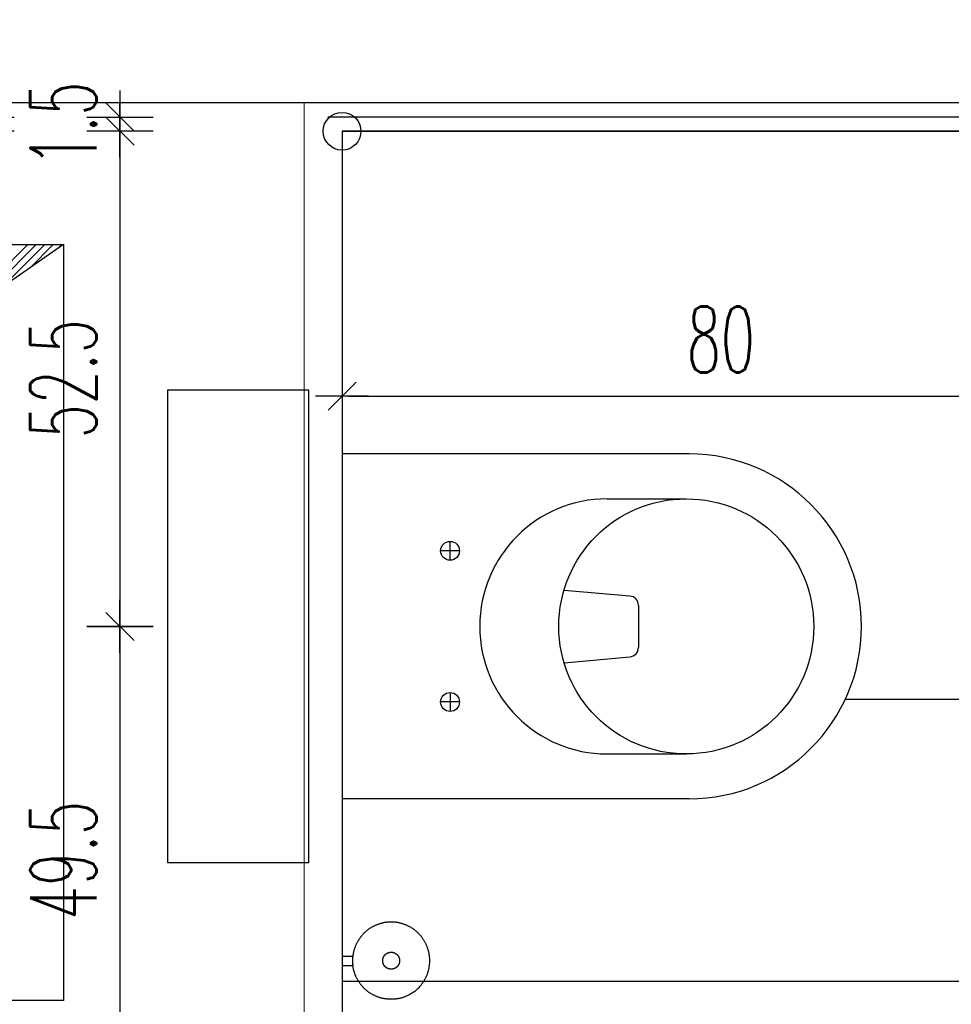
# Model space of a CAD drawing. Header units: centimetres. Extents: x -15121 to 30567, y -60641 to 0.
# Tile 138 of 256: x 6027 to 6126, y -24754 to -24650. Entities that reach past the tile are written whole.
import ezdxf

# ---------------------------------------------------------------- set-up
doc = ezdxf.new("R2010")
doc.units = ezdxf.units.CM
doc.header["$LTSCALE"] = 60
for name, color, linetype in [('AIKA podłoga wc cała', 2, 'Continuous'), ('AIKA podłoga wc pod meble', 8, 'Continuous'), ('AIKA sanitariaty', 7, 'Continuous'), ('AIKA TYNK', 5, 'Continuous'), ('AIKA widoki wymiarowanie', 7, 'Continuous'), ('AIKA widokowe', 7, 'Continuous'), ('AIKA ŚCIANA', 8, 'Continuous')]:
    doc.layers.add(name, color=color, linetype=linetype)
doc.layers.add('opisy', color=1, linetype='Continuous', lineweight=15)
doc.styles.add('wymiar', font='txt.shx', dxfattribs={"width": 0.6})
doc.dimstyles.new('Dwudziestka', dxfattribs={"dimtxt": 7, "dimasz": 0.7, "dimexe": 5, "dimexo": 0, "dimgap": 2.5, "dimtad": 1, "dimtoh": 1, "dimdec": 3, "dimrnd": 0.5, "dimdsep": 46, "dimtxsty": 'wymiar', "dimblk": 'znacznik', "dimcen": 0, "dimdle": 5, "dimse1": 1, "dimse2": 1, "dimclrd": 256, "dimclre": 256, "dimclrt": 256, "dimadec": 0, "dimazin": 0, "dimtfac": 0.4, "dimtdec": 3, "dimtix": 1, "dimtofl": 0, "dimtmove": 2, "dimatfit": 3, "dimldrblk": 'znacznik', "dimfxl": 1, "dimtolj": 1, "dimarcsym": 0})

# ---------------------------------------------------------------- blocks, each defined once
blk = doc.blocks.new('toaleta top')
at = {"layer": 'AIKA sanitariaty'}
for p, q in [((-18.25, 39.75), (-18.25, 3)), ((18.25, 39.75), (18.25, 3)), ((-13.5, 31.08), (-13.5, 39.45)), ((13.5, 31.08), (13.5, 39.45)), ((-2.22, 34.39), (2.22, 34.39)), ((-3.85, 26.52), (-3.22, 33.48)), ((3.85, 26.52), (3.22, 33.48)), ((-8, 15.44), (-8, 13.44)), ((8, 15.44), (8, 13.44)), ((-7, 14.44), (-9, 14.44)), ((7, 14.44), (9, 14.44)), ((-18.25, 3), (18.25, 3)), ((25, -0.5), (-25, -0.5)), ((-25, -0.5), (-25, -15.5)), ((25, -15.5), (25, -0.5)), ((-25, -15.5), (25, -15.5))]:
    blk.add_line(p, q, dxfattribs=at)
for centre, radius in [((0, 39.45), 13.5), ((-8, 14.44), 1), ((8, 14.44), 1)]:
    blk.add_circle(centre, radius, dxfattribs=at)
for centre, radius, start, end in [((0, 39.75), 18.25, 0, 180), ((-2.22, 33.39), 1, 90, 174.822), ((2.22, 33.39), 1, 5.178, 90), ((0, 31.08), 13.5, 180, 0)]:
    blk.add_arc(centre, radius, start, end, dxfattribs=at)
blk = doc.blocks.new('sl szczotka rzut')
at = {"layer": 'AIKA sanitariaty', "transparency": 33554610}
for p, q in [((22238.01, -28535.25), (22238.01, -28534.12)), ((22239.01, -28535.25), (22239.01, -28534.12)), ((22239.01, -28535.25), (22238.01, -28535.25))]:
    blk.add_line(p, q, dxfattribs=at)
for points in [[(22235.26, -28527.56), (22235.39, -28527.42), (22235.5, -28527.29), (22235.6, -28527.19), (22235.69, -28527.1), (22235.78, -28527.02), (22235.85, -28526.95), (22235.92, -28526.89), (22235.99, -28526.84), (22236.06, -28526.79), (22236.12, -28526.74), (22236.18, -28526.7), (22236.24, -28526.66), (22236.3, -28526.62), (22236.35, -28526.58), (22236.41, -28526.55), (22236.47, -28526.51), (22236.53, -28526.48), (22236.59, -28526.45), (22236.65, -28526.42), (22236.71, -28526.39), (22236.77, -28526.36), (22236.83, -28526.33), (22236.89, -28526.3), (22236.95, -28526.28), (22237.01, -28526.25), (22237.07, -28526.23), (22237.14, -28526.2), (22237.2, -28526.18), (22237.26, -28526.16), (22237.33, -28526.14), (22237.39, -28526.12), (22237.46, -28526.1), (22237.52, -28526.09), (22237.59, -28526.07), (22237.65, -28526.06), (22237.72, -28526.04), (22237.78, -28526.03), (22237.85, -28526.02), (22237.91, -28526.01), (22237.98, -28526), (22238.05, -28525.99), (22238.11, -28525.98), (22238.18, -28525.98), (22238.25, -28525.97), (22238.31, -28525.97), (22238.38, -28525.97), (22238.45, -28525.97), (22238.51, -28525.97), (22238.58, -28525.97), (22238.65, -28525.97), (22238.71, -28525.97), (22238.78, -28525.97), (22238.85, -28525.98), (22238.91, -28525.98), (22238.98, -28525.99), (22239.05, -28526), (22239.11, -28526.01), (22239.18, -28526.02), (22239.25, -28526.03), (22239.31, -28526.04), (22239.38, -28526.06), (22239.44, -28526.07), (22239.51, -28526.09), (22239.57, -28526.1), (22239.64, -28526.12), (22239.7, -28526.14), (22239.76, -28526.16), (22239.83, -28526.18), (22239.89, -28526.2), (22239.95, -28526.23), (22240.02, -28526.25), (22240.08, -28526.28), (22240.14, -28526.3), (22240.2, -28526.33), (22240.26, -28526.36), (22240.32, -28526.39), (22240.38, -28526.42), (22240.44, -28526.45), (22240.5, -28526.48), (22240.56, -28526.51), (22240.62, -28526.55), (22240.67, -28526.58), (22240.73, -28526.62), (22240.79, -28526.65), (22240.84, -28526.69), (22240.9, -28526.73), (22240.95, -28526.77), (22241, -28526.81), (22241.06, -28526.85), (22241.11, -28526.89), (22241.16, -28526.94), (22241.21, -28526.98), (22241.26, -28527.02), (22241.31, -28527.07), (22241.36, -28527.12), (22241.41, -28527.16), (22241.45, -28527.21), (22241.5, -28527.26), (22241.54, -28527.31), (22241.59, -28527.36), (22241.63, -28527.41), (22241.67, -28527.46), (22241.72, -28527.51), (22241.76, -28527.56), (22241.8, -28527.62), (22241.84, -28527.67), (22241.88, -28527.73), (22241.91, -28527.78), (22241.95, -28527.84), (22241.99, -28527.89), (22242.02, -28527.95), (22242.05, -28528.01), (22242.09, -28528.07), (22242.12, -28528.13), (22242.15, -28528.19), (22242.18, -28528.25), (22242.21, -28528.31), (22242.24, -28528.37), (22242.27, -28528.43), (22242.29, -28528.49), (22242.32, -28528.55), (22242.34, -28528.61), (22242.36, -28528.68), (22242.39, -28528.74), (22242.41, -28528.8), (22242.43, -28528.87), (22242.45, -28528.93), (22242.46, -28529), (22242.48, -28529.06), (22242.5, -28529.13), (22242.51, -28529.19), (22242.52, -28529.26), (22242.54, -28529.32), (22242.55, -28529.39), (22242.56, -28529.45), (22242.57, -28529.52), (22242.58, -28529.59), (22242.58, -28529.65), (22242.59, -28529.72), (22242.59, -28529.79), (22242.6, -28529.85), (22242.6, -28529.92), (22242.6, -28529.99), (22242.6, -28530.05), (22242.6, -28530.12), (22242.6, -28530.19), (22242.6, -28530.25), (22242.59, -28530.32), (22242.59, -28530.39), (22242.58, -28530.45), (22242.58, -28530.52), (22242.57, -28530.59), (22242.56, -28530.65), (22242.55, -28530.72), (22242.54, -28530.79), (22242.52, -28530.85), (22242.51, -28530.92), (22242.5, -28530.98), (22242.48, -28531.05), (22242.46, -28531.11), (22242.45, -28531.18), (22242.43, -28531.24), (22242.41, -28531.3), (22242.39, -28531.37), (22242.36, -28531.43), (22242.34, -28531.49), (22242.32, -28531.56), (22242.29, -28531.62), (22242.27, -28531.68), (22242.24, -28531.74), (22242.21, -28531.8), (22242.18, -28531.86), (22242.15, -28531.92), (22242.12, -28531.98), (22242.09, -28532.04), (22242.05, -28532.1), (22242.02, -28532.16), (22241.99, -28532.21), (22241.95, -28532.27), (22241.91, -28532.33), (22241.88, -28532.38), (22241.84, -28532.44), (22241.8, -28532.49), (22241.76, -28532.54), (22241.72, -28532.6), (22241.67, -28532.65), (22241.63, -28532.7), (22241.59, -28532.75), (22241.54, -28532.8), (22241.5, -28532.85), (22241.45, -28532.9), (22241.41, -28532.94), (22241.36, -28532.99), (22241.31, -28533.04), (22241.26, -28533.08), (22241.21, -28533.13), (22241.16, -28533.17), (22241.11, -28533.21), (22241.06, -28533.26), (22241, -28533.3), (22240.95, -28533.34), (22240.9, -28533.38), (22240.84, -28533.42), (22240.79, -28533.45), (22240.73, -28533.49), (22240.67, -28533.53), (22240.62, -28533.56), (22240.56, -28533.59), (22240.5, -28533.63), (22240.44, -28533.66), (22240.38, -28533.69), (22240.32, -28533.72), (22240.26, -28533.75), (22240.2, -28533.78), (22240.14, -28533.8), (22240.08, -28533.83), (22240.02, -28533.86), (22239.95, -28533.88), (22239.89, -28533.9), (22239.83, -28533.93), (22239.76, -28533.95), (22239.7, -28533.97), (22239.64, -28533.99), (22239.57, -28534), (22239.51, -28534.02), (22239.44, -28534.04), (22239.38, -28534.05), (22239.32, -28534.06), (22239.27, -28534.07), (22239.22, -28534.09), (22239.17, -28534.09), (22239.13, -28534.1), (22239.1, -28534.11), (22239.07, -28534.11), (22239.05, -28534.11), (22239.03, -28534.12), (22239.01, -28534.12), (22238.99, -28534.12), (22238.97, -28534.12), (22238.94, -28534.12), (22238.9, -28534.13), (22238.86, -28534.13), (22238.81, -28534.13), (22238.75, -28534.13), (22238.69, -28534.14), (22238.62, -28534.14), (22238.55, -28534.14), (22238.47, -28534.14), (22238.39, -28534.14), (22238.31, -28534.13), (22238.23, -28534.13), (22238.16, -28534.13), (22238.1, -28534.12), (22238.04, -28534.12), (22238, -28534.12), (22237.98, -28534.12)], [(22235.26, -28527.56), (22235.16, -28527.72), (22235.07, -28527.86), (22234.99, -28527.98), (22234.93, -28528.09), (22234.88, -28528.19), (22234.83, -28528.29), (22234.79, -28528.37), (22234.76, -28528.45), (22234.73, -28528.52), (22234.7, -28528.6), (22234.67, -28528.67), (22234.65, -28528.73), (22234.62, -28528.8), (22234.6, -28528.87), (22234.58, -28528.93), (22234.56, -28529), (22234.55, -28529.06), (22234.53, -28529.13), (22234.52, -28529.19), (22234.5, -28529.26), (22234.49, -28529.32), (22234.48, -28529.39), (22234.47, -28529.45), (22234.46, -28529.52), (22234.45, -28529.59), (22234.45, -28529.65), (22234.44, -28529.72), (22234.43, -28529.79), (22234.43, -28529.85), (22234.43, -28529.92), (22234.43, -28529.99), (22234.43, -28530.05), (22234.43, -28530.12), (22234.43, -28530.19), (22234.43, -28530.25), (22234.43, -28530.32), (22234.44, -28530.39), (22234.45, -28530.45), (22234.45, -28530.52), (22234.46, -28530.59), (22234.47, -28530.65), (22234.48, -28530.72), (22234.49, -28530.79), (22234.5, -28530.85), (22234.52, -28530.92), (22234.53, -28530.98), (22234.55, -28531.05), (22234.56, -28531.11), (22234.58, -28531.18), (22234.6, -28531.24), (22234.62, -28531.3), (22234.64, -28531.37), (22234.66, -28531.43), (22234.69, -28531.49), (22234.71, -28531.56), (22234.74, -28531.62), (22234.76, -28531.68), (22234.79, -28531.74), (22234.82, -28531.8), (22234.85, -28531.86), (22234.88, -28531.92), (22234.91, -28531.98), (22234.94, -28532.04), (22234.97, -28532.1), (22235.01, -28532.16), (22235.04, -28532.21), (22235.08, -28532.27), (22235.11, -28532.33), (22235.15, -28532.38), (22235.19, -28532.44), (22235.23, -28532.49), (22235.27, -28532.54), (22235.31, -28532.6), (22235.35, -28532.65), (22235.4, -28532.7), (22235.44, -28532.75), (22235.48, -28532.8), (22235.53, -28532.85), (22235.58, -28532.9), (22235.62, -28532.94), (22235.67, -28532.99), (22235.72, -28533.04), (22235.77, -28533.08), (22235.82, -28533.13), (22235.87, -28533.17), (22235.92, -28533.21), (22235.97, -28533.26), (22236.03, -28533.3), (22236.08, -28533.34), (22236.13, -28533.38), (22236.19, -28533.42), (22236.24, -28533.45), (22236.3, -28533.49), (22236.36, -28533.53), (22236.41, -28533.56), (22236.47, -28533.59), (22236.53, -28533.63), (22236.59, -28533.66), (22236.65, -28533.69), (22236.71, -28533.72), (22236.78, -28533.75), (22236.84, -28533.78), (22236.92, -28533.81), (22236.99, -28533.85), (22237.07, -28533.88), (22237.16, -28533.91), (22237.26, -28533.94), (22237.37, -28533.97), (22237.49, -28534.01), (22237.63, -28534.04), (22237.79, -28534.08), (22237.98, -28534.12)]]:
    blk.add_lwpolyline(points, dxfattribs=at)
blk.add_lwpolyline([(22239.38, -28530.29), (22239.39, -28530.27), (22239.39, -28530.26), (22239.39, -28530.24), (22239.39, -28530.23), (22239.4, -28530.21), (22239.4, -28530.2), (22239.4, -28530.19), (22239.4, -28530.17), (22239.41, -28530.16), (22239.41, -28530.14), (22239.41, -28530.13), (22239.41, -28530.11), (22239.41, -28530.1), (22239.41, -28530.08), (22239.41, -28530.07), (22239.41, -28530.05), (22239.41, -28530.04), (22239.41, -28530.02), (22239.41, -28530.01), (22239.41, -28530), (22239.41, -28529.98), (22239.41, -28529.97), (22239.41, -28529.95), (22239.4, -28529.94), (22239.4, -28529.92), (22239.4, -28529.91), (22239.4, -28529.89), (22239.39, -28529.88), (22239.39, -28529.86), (22239.39, -28529.85), (22239.39, -28529.84), (22239.38, -28529.82), (22239.38, -28529.81), (22239.37, -28529.79), (22239.37, -28529.78), (22239.36, -28529.77), (22239.36, -28529.75), (22239.35, -28529.74), (22239.35, -28529.72), (22239.34, -28529.71), (22239.34, -28529.7), (22239.33, -28529.68), (22239.33, -28529.67), (22239.32, -28529.66), (22239.31, -28529.64), (22239.31, -28529.63), (22239.3, -28529.62), (22239.29, -28529.6), (22239.28, -28529.59), (22239.28, -28529.58), (22239.27, -28529.57), (22239.26, -28529.55), (22239.25, -28529.54), (22239.24, -28529.53), (22239.24, -28529.52), (22239.23, -28529.51), (22239.22, -28529.5), (22239.21, -28529.48), (22239.2, -28529.47), (22239.19, -28529.46), (22239.18, -28529.45), (22239.17, -28529.44), (22239.16, -28529.43), (22239.15, -28529.42), (22239.14, -28529.41), (22239.13, -28529.4), (22239.12, -28529.39), (22239.11, -28529.38), (22239.1, -28529.37), (22239.08, -28529.36), (22239.07, -28529.35), (22239.06, -28529.34), (22239.05, -28529.33), (22239.04, -28529.32), (22239.03, -28529.32), (22239.01, -28529.31), (22239, -28529.3), (22238.99, -28529.29), (22238.98, -28529.28), (22238.96, -28529.28), (22238.95, -28529.27), (22238.94, -28529.26), (22238.92, -28529.25), (22238.91, -28529.25), (22238.9, -28529.24), (22238.88, -28529.24), (22238.87, -28529.23), (22238.86, -28529.22), (22238.84, -28529.22), (22238.83, -28529.21), (22238.82, -28529.21), (22238.8, -28529.2), (22238.79, -28529.2), (22238.77, -28529.19), (22238.76, -28529.19), (22238.75, -28529.19), (22238.73, -28529.18), (22238.72, -28529.18), (22238.7, -28529.18), (22238.69, -28529.17), (22238.67, -28529.17), (22238.66, -28529.17), (22238.65, -28529.17), (22238.63, -28529.16), (22238.62, -28529.16), (22238.6, -28529.16), (22238.59, -28529.16), (22238.57, -28529.16), (22238.56, -28529.16), (22238.54, -28529.16), (22238.53, -28529.16), (22238.51, -28529.16), (22238.5, -28529.16), (22238.48, -28529.16), (22238.47, -28529.16), (22238.46, -28529.16), (22238.44, -28529.16), (22238.43, -28529.16), (22238.41, -28529.16), (22238.4, -28529.16), (22238.38, -28529.17), (22238.37, -28529.17), (22238.35, -28529.17), (22238.34, -28529.17), (22238.32, -28529.18), (22238.31, -28529.18), (22238.3, -28529.18), (22238.28, -28529.19), (22238.27, -28529.19), (22238.25, -28529.19), (22238.24, -28529.2), (22238.23, -28529.2), (22238.21, -28529.21), (22238.2, -28529.21), (22238.18, -28529.22), (22238.17, -28529.22), (22238.16, -28529.23), (22238.14, -28529.24), (22238.13, -28529.24), (22238.12, -28529.25), (22238.1, -28529.25), (22238.09, -28529.26), (22238.08, -28529.27), (22238.07, -28529.28), (22238.05, -28529.28), (22238.04, -28529.29), (22238.03, -28529.3), (22238.02, -28529.31), (22238, -28529.32), (22237.99, -28529.32), (22237.98, -28529.33), (22237.97, -28529.34), (22237.96, -28529.35), (22237.94, -28529.36), (22237.93, -28529.37), (22237.92, -28529.38), (22237.91, -28529.39), (22237.9, -28529.4), (22237.89, -28529.41), (22237.88, -28529.42), (22237.87, -28529.43), (22237.86, -28529.44), (22237.85, -28529.45), (22237.84, -28529.46), (22237.83, -28529.47), (22237.82, -28529.48), (22237.81, -28529.5), (22237.8, -28529.51), (22237.79, -28529.52), (22237.78, -28529.53), (22237.78, -28529.54), (22237.77, -28529.55), (22237.76, -28529.57), (22237.75, -28529.58), (22237.74, -28529.59), (22237.74, -28529.6), (22237.73, -28529.62), (22237.72, -28529.63), (22237.72, -28529.64), (22237.71, -28529.66), (22237.7, -28529.67), (22237.7, -28529.68), (22237.69, -28529.7), (22237.68, -28529.71), (22237.68, -28529.72), (22237.67, -28529.74), (22237.67, -28529.75), (22237.66, -28529.77), (22237.66, -28529.78), (22237.65, -28529.79), (22237.65, -28529.81), (22237.65, -28529.82), (22237.64, -28529.84), (22237.64, -28529.85), (22237.64, -28529.86), (22237.63, -28529.88), (22237.63, -28529.89), (22237.63, -28529.91), (22237.63, -28529.92), (22237.62, -28529.94), (22237.62, -28529.95), (22237.62, -28529.97), (22237.62, -28529.98), (22237.62, -28530), (22237.62, -28530.01), (22237.62, -28530.02), (22237.62, -28530.04), (22237.62, -28530.05), (22237.62, -28530.07), (22237.62, -28530.08), (22237.62, -28530.1), (22237.62, -28530.11), (22237.62, -28530.13), (22237.62, -28530.14), (22237.62, -28530.16), (22237.62, -28530.17), (22237.63, -28530.19), (22237.63, -28530.2), (22237.63, -28530.21), (22237.63, -28530.23), (22237.64, -28530.24), (22237.64, -28530.26), (22237.64, -28530.27), (22237.65, -28530.29), (22237.65, -28530.3), (22237.65, -28530.31), (22237.66, -28530.33), (22237.66, -28530.34), (22237.67, -28530.36), (22237.67, -28530.37), (22237.68, -28530.38), (22237.68, -28530.4), (22237.69, -28530.41), (22237.7, -28530.42), (22237.7, -28530.44), (22237.71, -28530.45), (22237.72, -28530.46), (22237.72, -28530.48), (22237.73, -28530.49), (22237.74, -28530.5), (22237.74, -28530.52), (22237.75, -28530.53), (22237.76, -28530.54), (22237.77, -28530.55), (22237.78, -28530.56), (22237.78, -28530.58), (22237.79, -28530.59), (22237.8, -28530.6), (22237.81, -28530.61), (22237.82, -28530.62), (22237.83, -28530.63), (22237.84, -28530.65), (22237.85, -28530.66), (22237.86, -28530.67), (22237.87, -28530.68), (22237.88, -28530.69), (22237.89, -28530.7), (22237.9, -28530.71), (22237.91, -28530.72), (22237.92, -28530.73), (22237.93, -28530.74), (22237.94, -28530.75), (22237.96, -28530.76), (22237.97, -28530.77), (22237.98, -28530.78), (22237.99, -28530.78), (22238, -28530.79), (22238.02, -28530.8), (22238.03, -28530.81), (22238.04, -28530.82), (22238.05, -28530.82), (22238.07, -28530.83), (22238.08, -28530.84), (22238.09, -28530.85), (22238.1, -28530.85), (22238.12, -28530.86), (22238.13, -28530.87), (22238.14, -28530.87), (22238.16, -28530.88), (22238.17, -28530.88), (22238.18, -28530.89), (22238.2, -28530.89), (22238.21, -28530.9), (22238.23, -28530.9), (22238.24, -28530.91), (22238.25, -28530.91), (22238.27, -28530.92), (22238.28, -28530.92), (22238.3, -28530.92), (22238.31, -28530.93), (22238.32, -28530.93), (22238.34, -28530.93), (22238.35, -28530.94), (22238.37, -28530.94), (22238.38, -28530.94), (22238.4, -28530.94), (22238.41, -28530.95), (22238.43, -28530.95), (22238.44, -28530.95), (22238.46, -28530.95), (22238.47, -28530.95), (22238.48, -28530.95), (22238.5, -28530.95), (22238.51, -28530.95), (22238.53, -28530.95), (22238.54, -28530.95), (22238.56, -28530.95), (22238.57, -28530.95), (22238.59, -28530.95), (22238.6, -28530.95), (22238.62, -28530.95), (22238.63, -28530.94), (22238.65, -28530.94), (22238.66, -28530.94), (22238.67, -28530.94), (22238.69, -28530.93), (22238.7, -28530.93), (22238.72, -28530.93), (22238.73, -28530.92), (22238.75, -28530.92), (22238.76, -28530.92), (22238.77, -28530.91), (22238.79, -28530.91), (22238.8, -28530.9), (22238.82, -28530.9), (22238.83, -28530.89), (22238.84, -28530.89), (22238.86, -28530.88), (22238.87, -28530.88), (22238.88, -28530.87), (22238.9, -28530.87), (22238.91, -28530.86), (22238.92, -28530.85), (22238.94, -28530.85), (22238.95, -28530.84), (22238.96, -28530.83), (22238.98, -28530.82), (22238.99, -28530.82), (22239, -28530.81), (22239.01, -28530.8), (22239.03, -28530.79), (22239.04, -28530.78), (22239.05, -28530.78), (22239.06, -28530.77), (22239.07, -28530.76), (22239.08, -28530.75), (22239.1, -28530.74), (22239.11, -28530.73), (22239.12, -28530.72), (22239.13, -28530.71), (22239.14, -28530.7), (22239.15, -28530.69), (22239.16, -28530.68), (22239.17, -28530.67), (22239.18, -28530.66), (22239.19, -28530.65), (22239.2, -28530.63), (22239.21, -28530.62), (22239.22, -28530.61), (22239.23, -28530.6), (22239.24, -28530.59), (22239.24, -28530.58), (22239.25, -28530.56), (22239.26, -28530.55), (22239.27, -28530.54), (22239.28, -28530.53), (22239.28, -28530.52), (22239.29, -28530.5), (22239.3, -28530.49), (22239.31, -28530.48), (22239.31, -28530.46), (22239.32, -28530.45), (22239.33, -28530.44), (22239.33, -28530.42), (22239.34, -28530.41), (22239.34, -28530.4), (22239.35, -28530.38), (22239.35, -28530.37), (22239.36, -28530.36), (22239.36, -28530.34), (22239.37, -28530.33), (22239.37, -28530.31), (22239.38, -28530.3)], close=True, dxfattribs=at)
blk = doc.blocks.new('znacznik')
at = {"color": 0}
for points in [[(0, -5), (0, 5)], [(-4, 0), (4, 0)]]:
    blk.add_lwpolyline(points, dxfattribs=at)
at = {"color": 1}
blk.add_lwpolyline([(-2.12, -2.12), (2.12, 2.12)], dxfattribs=at)
blk = doc.blocks.new('*D6150')
at = {"layer": 'AIKA widoki wymiarowanie', "lineweight": -2, "transparency": 16777216}
for p, q in [((6037.95, -24659.28), (6037.95, -24658.58)), ((6037.95, -24662.18), (6037.95, -24662.88))]:
    blk.add_line(p, q, dxfattribs=at)
at = {"layer": 'Defpoints', "color": 0, "transparency": 16777216}
for p in [(6072.68, -24659.98), (6037.95, -24661.48), (6072.68, -24661.48)]:
    blk.add_point(p, dxfattribs=at)
at = {"layer": 'AIKA widoki wymiarowanie', "lineweight": -2, "transparency": 16777216, "xscale": 0.7, "yscale": 0.7, "zscale": 0.7}
for p, rotation in [((6037.95, -24659.98), 270), ((6037.95, -24661.48), 90)]:
    blk.add_blockref('znacznik', p, dxfattribs=dict(at, rotation=rotation))
at = {"layer": 'AIKA widoki wymiarowanie', "transparency": 16777216, "insert": (6031.95, -24660.73), "char_height": 7, "attachment_point": 5, "rotation": 90, "style": 'wymiar'}
blk.add_mtext('\\A1;1.5', dxfattribs=at)
blk = doc.blocks.new('*D6151')
at = {"layer": 'AIKA widoki wymiarowanie', "lineweight": -2, "transparency": 16777216}
blk.add_line((6037.95, -24662.18), (6037.95, -24713.19), dxfattribs=at)
at = {"layer": 'Defpoints', "color": 0, "transparency": 16777216}
for p in [(6061.46, -24661.48), (6037.95, -24713.89), (6061.46, -24713.89)]:
    blk.add_point(p, dxfattribs=at)
at = {"layer": 'AIKA widoki wymiarowanie', "lineweight": -2, "transparency": 16777216, "xscale": 0.7, "yscale": 0.7, "zscale": 0.7}
for p, rotation in [((6037.95, -24661.48), 90), ((6037.95, -24713.89), 270)]:
    blk.add_blockref('znacznik', p, dxfattribs=dict(at, rotation=rotation))
at = {"layer": 'AIKA widoki wymiarowanie', "transparency": 16777216, "insert": (6031.95, -24687.69), "char_height": 7, "attachment_point": 5, "rotation": 90, "style": 'wymiar'}
blk.add_mtext('\\A1;52.5', dxfattribs=at)
blk = doc.blocks.new('*D6152')
at = {"layer": 'AIKA widoki wymiarowanie', "lineweight": -2}
blk.add_line((6037.95, -24714.59), (6037.95, -24762.76), dxfattribs=at)
at = {"layer": 'Defpoints', "color": 0}
for p in [(6061.46, -24713.89), (6037.95, -24763.46), (6071.2, -24763.46)]:
    blk.add_point(p, dxfattribs=at)
at = {"layer": 'AIKA widoki wymiarowanie', "linetype": 'ByBlock', "lineweight": -2, "xscale": 0.7, "yscale": 0.7, "zscale": 0.7}
for p, rotation in [((6037.95, -24713.89), 90), ((6037.95, -24763.46), 270)]:
    blk.add_blockref('znacznik', p, dxfattribs=dict(at, rotation=rotation))
at = {"layer": 'AIKA widoki wymiarowanie', "insert": (6031.95, -24738.67), "char_height": 7, "attachment_point": 5, "rotation": 90, "style": 'wymiar'}
blk.add_mtext('\\A1;49.5', dxfattribs=at)
blk = doc.blocks.new('*D6163')
at = {"layer": 'AIKA widoki wymiarowanie', "lineweight": -2, "transparency": 16777216}
for p, q in [((6023.25, -24659.28), (6023.25, -24658.58)), ((6023.25, -24662.18), (6023.25, -24662.88))]:
    blk.add_line(p, q, dxfattribs=at)
at = {"layer": 'Defpoints', "color": 0, "transparency": 16777216}
for p in [(6066.67, -24659.98), (6023.25, -24661.48), (6066.67, -24661.48)]:
    blk.add_point(p, dxfattribs=at)
at = {"layer": 'AIKA widoki wymiarowanie', "lineweight": -2, "transparency": 16777216, "xscale": 0.7, "yscale": 0.7, "zscale": 0.7}
for p, rotation in [((6023.25, -24659.98), 270), ((6023.25, -24661.48), 90)]:
    blk.add_blockref('znacznik', p, dxfattribs=dict(at, rotation=rotation))
at = {"layer": 'AIKA widoki wymiarowanie', "transparency": 16777216, "insert": (6017.25, -24660.73), "char_height": 7, "attachment_point": 5, "rotation": 90, "style": 'wymiar'}
blk.add_mtext('\\A1;1.5', dxfattribs=at)
blk = doc.blocks.new('*D6164')
at = {"layer": 'AIKA widoki wymiarowanie', "lineweight": -2}
blk.add_line((6023.25, -24662.18), (6023.25, -24762.76), dxfattribs=at)
at = {"layer": 'Defpoints', "color": 0}
for p in [(6066.67, -24661.48), (6023.25, -24763.46), (6071.2, -24763.46)]:
    blk.add_point(p, dxfattribs=at)
at = {"layer": 'AIKA widoki wymiarowanie', "linetype": 'ByBlock', "lineweight": -2, "xscale": 0.7, "yscale": 0.7, "zscale": 0.7}
for p, rotation in [((6023.25, -24661.48), 90), ((6023.25, -24763.46), 270)]:
    blk.add_blockref('znacznik', p, dxfattribs=dict(at, rotation=rotation))
at = {"layer": 'AIKA widoki wymiarowanie', "insert": (6017.25, -24712.47), "char_height": 7, "attachment_point": 5, "rotation": 90, "style": 'wymiar'}
blk.add_mtext('\\A1;102', dxfattribs=at)
blk = doc.blocks.new('*D6166')
at = {"layer": 'AIKA widoki wymiarowanie', "lineweight": -2, "transparency": 16777216}
blk.add_line((6003.58, -25084.78), (6003.58, -24662.19), dxfattribs=at)
at = {"layer": 'Defpoints', "color": 0, "transparency": 16777216}
for p in [(6003.58, -24661.49), (6061.46, -24661.49), (6064.1, -25085.48)]:
    blk.add_point(p, dxfattribs=at)
at = {"layer": 'AIKA widoki wymiarowanie', "lineweight": -2, "transparency": 16777216, "xscale": 0.7, "yscale": 0.7, "zscale": 0.7}
for p, rotation in [((6003.58, -24661.49), 90), ((6003.58, -25085.48), 270)]:
    blk.add_blockref('znacznik', p, dxfattribs=dict(at, rotation=rotation))
at = {"layer": 'AIKA widoki wymiarowanie', "transparency": 16777216, "insert": (5997.58, -24873.49), "char_height": 7, "attachment_point": 5, "rotation": 90, "style": 'wymiar'}
blk.add_mtext('\\A1;424', dxfattribs=at)
blk = doc.blocks.new('*D6167')
at = {"layer": 'AIKA widoki wymiarowanie', "lineweight": -2, "transparency": 16777216}
for p, q in [((6003.58, -24659.47), (6003.58, -24658.77)), ((6003.58, -24662.19), (6003.58, -24662.89))]:
    blk.add_line(p, q, dxfattribs=at)
at = {"layer": 'Defpoints', "color": 0, "transparency": 16777216}
for p in [(6003.58, -24660.17), (6059.96, -24660.17), (6061.46, -24661.49)]:
    blk.add_point(p, dxfattribs=at)
at = {"layer": 'AIKA widoki wymiarowanie', "lineweight": -2, "transparency": 16777216, "xscale": 0.7, "yscale": 0.7, "zscale": 0.7}
for p, rotation in [((6003.58, -24660.17), 270), ((6003.58, -24661.49), 90)]:
    blk.add_blockref('znacznik', p, dxfattribs=dict(at, rotation=rotation))
at = {"layer": 'AIKA widoki wymiarowanie', "transparency": 16777216, "insert": (5997.58, -24660.83), "char_height": 7, "attachment_point": 5, "rotation": 90, "style": 'wymiar'}
blk.add_mtext('\\A1;1.5', dxfattribs=at)
blk = doc.blocks.new('*D6238')
at = {"layer": 'AIKA widoki wymiarowanie', "lineweight": -2, "transparency": 16777216}
blk.add_line((6176.11, -24625.5), (6062.16, -24625.5), dxfattribs=at)
at = {"layer": 'Defpoints', "color": 0, "transparency": 16777216}
for p in [(6061.46, -24625.5), (6176.81, -24667.04), (6061.46, -24669.64)]:
    blk.add_point(p, dxfattribs=at)
at = {"layer": 'AIKA widoki wymiarowanie', "lineweight": -2, "transparency": 16777216, "xscale": 0.7, "yscale": 0.7, "zscale": 0.7, "rotation": 180}
blk.add_blockref('znacznik', (6061.46, -24625.5), dxfattribs=at)
at = {"layer": 'AIKA widoki wymiarowanie', "lineweight": -2, "transparency": 16777216, "xscale": 0.7, "yscale": 0.7, "zscale": 0.7}
blk.add_blockref('znacznik', (6176.81, -24625.5), dxfattribs=at)
at = {"layer": 'AIKA widoki wymiarowanie', "transparency": 16777216, "insert": (6119.14, -24619.5), "char_height": 7, "attachment_point": 5, "style": 'wymiar'}
blk.add_mtext('\\A1;115.5', dxfattribs=at)
blk = doc.blocks.new('*D6239')
at = {"layer": 'AIKA widoki wymiarowanie', "lineweight": -2, "transparency": 16777216}
for p, q in [((6059.26, -24625.5), (6058.56, -24625.5)), ((6062.16, -24625.5), (6062.86, -24625.5))]:
    blk.add_line(p, q, dxfattribs=at)
at = {"layer": 'Defpoints', "color": 0, "transparency": 16777216}
for p in [(6059.96, -24625.5), (6059.96, -24660.17), (6061.46, -24669.64)]:
    blk.add_point(p, dxfattribs=at)
at = {"layer": 'AIKA widoki wymiarowanie', "lineweight": -2, "transparency": 16777216, "xscale": 0.7, "yscale": 0.7, "zscale": 0.7}
blk.add_blockref('znacznik', (6059.96, -24625.5), dxfattribs=at)
at = {"layer": 'AIKA widoki wymiarowanie', "lineweight": -2, "transparency": 16777216, "xscale": 0.7, "yscale": 0.7, "zscale": 0.7, "rotation": 180}
blk.add_blockref('znacznik', (6061.46, -24625.5), dxfattribs=at)
at = {"layer": 'AIKA widoki wymiarowanie', "transparency": 16777216, "insert": (6060.71, -24619.5), "char_height": 7, "attachment_point": 5, "style": 'wymiar'}
blk.add_mtext('\\A1;1.5', dxfattribs=at)
blk = doc.blocks.new('*D6240')
at = {"layer": 'AIKA widoki wymiarowanie', "lineweight": -2, "transparency": 16777216}
blk.add_line((6062.16, -24689.52), (6141, -24689.52), dxfattribs=at)
at = {"layer": 'Defpoints', "color": 0, "transparency": 16777216}
for p in [(6061.46, -24669.64), (6141.7, -24674.48), (6141.7, -24689.52)]:
    blk.add_point(p, dxfattribs=at)
at = {"layer": 'AIKA widoki wymiarowanie', "lineweight": -2, "transparency": 16777216, "xscale": 0.7, "yscale": 0.7, "zscale": 0.7, "rotation": 180}
blk.add_blockref('znacznik', (6061.46, -24689.52), dxfattribs=at)
at = {"layer": 'AIKA widoki wymiarowanie', "lineweight": -2, "transparency": 16777216, "xscale": 0.7, "yscale": 0.7, "zscale": 0.7}
blk.add_blockref('znacznik', (6141.7, -24689.52), dxfattribs=at)
at = {"layer": 'AIKA widoki wymiarowanie', "transparency": 16777216, "insert": (6101.58, -24683.52), "char_height": 7, "attachment_point": 5, "style": 'wymiar'}
blk.add_mtext('\\A1;80', dxfattribs=at)
blk = doc.blocks.new('*D6247')
at = {"layer": 'AIKA widoki wymiarowanie', "lineweight": -2, "transparency": 16777216}
for p, q in [((6059.26, -24603.74), (6058.56, -24603.74)), ((6062.16, -24603.74), (6062.86, -24603.74))]:
    blk.add_line(p, q, dxfattribs=at)
at = {"layer": 'Defpoints', "color": 0, "transparency": 16777216}
for p in [(6061.46, -24603.74), (6059.96, -24667.52), (6061.46, -24667.52)]:
    blk.add_point(p, dxfattribs=at)
at = {"layer": 'AIKA widoki wymiarowanie', "lineweight": -2, "transparency": 16777216, "xscale": 0.7, "yscale": 0.7, "zscale": 0.7}
blk.add_blockref('znacznik', (6059.96, -24603.74), dxfattribs=at)
at = {"layer": 'AIKA widoki wymiarowanie', "lineweight": -2, "transparency": 16777216, "xscale": 0.7, "yscale": 0.7, "zscale": 0.7, "rotation": 180}
blk.add_blockref('znacznik', (6061.46, -24603.74), dxfattribs=at)
at = {"layer": 'AIKA widoki wymiarowanie', "transparency": 16777216, "insert": (6060.71, -24597.74), "char_height": 7, "attachment_point": 5, "style": 'wymiar'}
blk.add_mtext('\\A1;1.5', dxfattribs=at)
blk = doc.blocks.new('*D6248')
at = {"layer": 'AIKA widoki wymiarowanie', "lineweight": -2, "transparency": 16777216}
blk.add_line((6062.16, -24603.74), (6368.26, -24603.74), dxfattribs=at)
at = {"layer": 'Defpoints', "color": 0, "transparency": 16777216}
for p in [(6368.96, -24603.74), (6368.96, -24661.48), (6061.46, -24667.52)]:
    blk.add_point(p, dxfattribs=at)
at = {"layer": 'AIKA widoki wymiarowanie', "lineweight": -2, "transparency": 16777216, "xscale": 0.7, "yscale": 0.7, "zscale": 0.7, "rotation": 180}
blk.add_blockref('znacznik', (6061.46, -24603.74), dxfattribs=at)
at = {"layer": 'AIKA widoki wymiarowanie', "lineweight": -2, "transparency": 16777216, "xscale": 0.7, "yscale": 0.7, "zscale": 0.7}
blk.add_blockref('znacznik', (6368.96, -24603.74), dxfattribs=at)
at = {"layer": 'AIKA widoki wymiarowanie', "transparency": 16777216, "insert": (6215.21, -24597.74), "char_height": 7, "attachment_point": 5, "style": 'wymiar'}
blk.add_mtext('\\A1;307.5', dxfattribs=at)

msp = doc.modelspace()

# ---------------------------------------------------------------- linework, layer by layer
at = {"layer": 'AIKA podłoga wc cała'}
msp.add_lwpolyline([(6061.4623, -24661.4802), (6181.672, -24661.4802)], dxfattribs=at)
msp.add_circle((6061.4623, -24661.4899), 2, dxfattribs=at)
at = {"layer": 'AIKA podłoga wc pod meble'}
msp.add_line((6618.9623, -24721.6356), (6114.7386, -24721.6356), dxfattribs=at)
msp.add_lwpolyline([(6471.9623, -24641.4802), (6471.9623, -24661.4802), (6386.9623, -24661.4802), (6386.9623, -24672.9802), (6368.9623, -24672.9802), (6368.9623, -24661.4802), (6061.4623, -24661.4802), (6061.4623, -25085.4802), (6506.4623, -25085.4802), (6506.4623, -24930.4802), (6350.4623, -24930.4802), (6350.4623, -24864.3728), (6368.9623, -24864.3728), (6368.9623, -24762.9802), (6386.9623, -24762.9802), (6386.9623, -24900.4802), (6668.9623, -24900.4802), (6668.9623, -24661.4802), (6572.9623, -24661.4802), (6572.9623, -24641.4802)], close=True, dxfattribs=at)
msp.add_lwpolyline([(6471.9623, -24641.4802), (6471.9623, -24661.4802), (6386.9623, -24661.4802), (6386.9623, -24672.9802), (6368.9623, -24672.9802), (6368.9623, -24661.4802), (6061.4623, -24661.4802), (6061.4623, -25085.4802), (6506.4623, -25085.4802), (6506.4623, -24930.4802), (6350.4623, -24930.4802), (6350.4623, -24864.3728), (6368.9623, -24864.3728), (6368.9623, -24762.9802), (6386.9623, -24762.9802), (6386.9623, -24900.4802), (6668.9623, -24900.4802), (6668.9623, -24661.4802), (6572.9623, -24661.4802), (6572.9623, -24641.4802)], close=True, dxfattribs=at)
at = {"layer": 'AIKA TYNK'}
msp.add_line((6370.4623, -24659.9802), (6059.9623, -24659.9802), dxfattribs=at)
at = {"layer": 'AIKA widokowe'}
for p, q in [((6368.9623, -24661.4802), (6061.4623, -24661.4802)), ((6368.9623, -24751.4802), (6061.4623, -24751.4802))]:
    msp.add_line(p, q, dxfattribs=at)
at = {"layer": 'AIKA ŚCIANA'}
for p, q in [((6371.9623, -24658.4802), (6015.2457, -24658.4802)), ((6015.2457, -24673.4802), (6031.9623, -24673.4802)), ((6031.9623, -24673.4802), (6015.2457, -24685.1142)), ((6015.2457, -24673.4802), (6031.9623, -24673.4802)), ((6031.9623, -24673.4802), (6031.9623, -24753.4802)), ((6031.9623, -24753.4802), (6015.2457, -24753.4802))]:
    msp.add_line(p, q, dxfattribs=at)
at = {"layer": 'opisy', "color": 8}
msp.add_line((6057.4623, -25088.5142), (6057.4623, -24658.4802), dxfattribs=at)
at = {"layer": 'opisy', "color": 252, "linetype": 'Continuous', "true_color": 0x939598}
for p, q in [((6019.5607, -24682.1112), (6028.1917, -24673.4802)), ((6022.5143, -24680.0556), (6029.0897, -24673.4802)), ((6025.468, -24678), (6029.9877, -24673.4802)), ((6028.4216, -24675.9444), (6030.8857, -24673.4802)), ((6031.3752, -24673.8888), (6031.7838, -24673.4802))]:
    msp.add_line(p, q, dxfattribs=at)

# ---------------------------------------------------------------- block references
at = {"layer": 'AIKA sanitariaty', "color": 8, "rotation": 270}
msp.add_blockref('toaleta top', (6058.4623, -24713.8932), dxfattribs=at)
at = {"layer": 'AIKA sanitariaty', "color": 8, "xscale": -1, "rotation": 270}
msp.add_blockref('sl szczotka rzut', (34596.7159, -46987.7879), dxfattribs=at)

# ---------------------------------------------------------------- dimensions: what is measured, and where the dimension line sits
at = {"layer": 'AIKA widoki wymiarowanie'}
for base, p1, p2, picture, middle in [((6061.4623, -24603.7385), (6059.9623, -24667.517), (6061.4623, -24667.517), '*D6247', (6060.7123, -24597.7385)), ((6368.9623, -24603.7385), (6061.4623, -24667.517), (6368.9623, -24661.4802), '*D6248', (6215.2123, -24597.7385)), ((6059.9623, -24625.5049), (6061.4623, -24669.6443), (6059.9623, -24660.1671), '*D6239', (6060.7123, -24619.5049)), ((6061.4623, -24625.5049), (6176.8123, -24667.0448), (6061.4623, -24669.6443), '*D6238', (6119.1373, -24619.5049)), ((6141.7027, -24689.5156), (6061.4623, -24669.6443), (6141.7027, -24674.4802), '*D6240', (6101.5825, -24683.5156))]:
    dim = msp.add_linear_dim(base=base, p1=p1, p2=p2, dimstyle='Dwudziestka', dxfattribs=at)
    dim.commit()
    dim.dimension.update_dxf_attribs({"geometry": picture, "text_midpoint": middle})
for base, p1, p2, picture, middle in [((6003.5798, -24660.1671), (6061.4623, -24661.4899), (6059.9623, -24660.1671), '*D6167', (5997.5798, -24660.8285)), ((6023.2534, -24661.4802), (6066.6742, -24659.9802), (6066.6742, -24661.4802), '*D6163', (6017.2534, -24660.7302)), ((6037.954, -24661.4802), (6072.6792, -24659.9802), (6072.6792, -24661.4802), '*D6150', (6031.954, -24660.7302)), ((6003.5798, -24661.4899), (6064.0975, -25085.4802), (6061.4623, -24661.4899), '*D6166', (5997.5798, -24873.4851)), ((6023.2534, -24763.4552), (6066.6742, -24661.4802), (6071.2023, -24763.4552), '*D6164', (6017.2534, -24712.4677)), ((6037.954, -24713.8932), (6061.4623, -24661.4802), (6061.4623, -24713.8932), '*D6151', (6031.954, -24687.6867)), ((6037.954, -24763.4552), (6061.4623, -24713.8932), (6071.2023, -24763.4552), '*D6152', (6031.954, -24738.6742))]:
    dim = msp.add_linear_dim(base=base, p1=p1, p2=p2, angle=90, dimstyle='Dwudziestka', dxfattribs=at)
    dim.commit()
    dim.dimension.update_dxf_attribs({"geometry": picture, "text_midpoint": middle})

doc.saveas('drawing.dxf')
